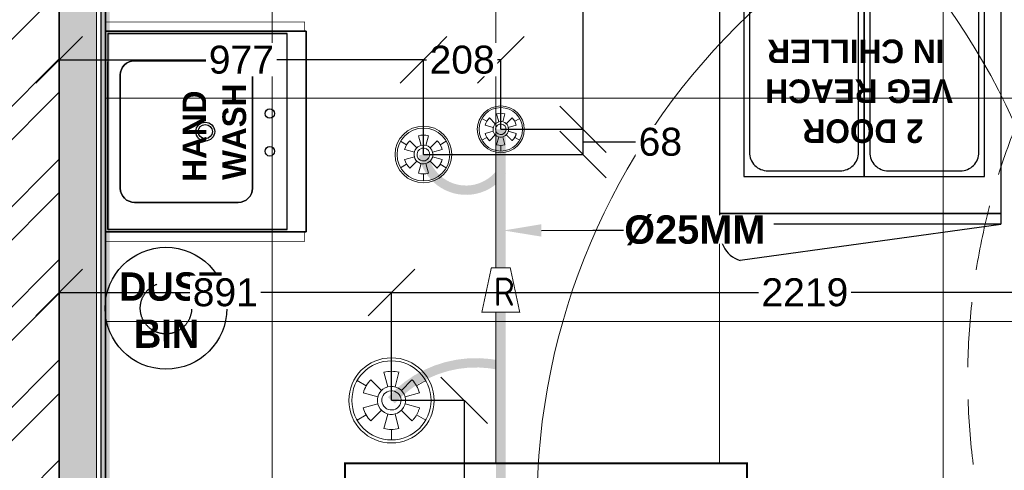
# Model space of a CAD drawing. Header units: millimetres. Extents: x -115221 to 194496, y -122556 to 375476.
# Tile 30 of 169: x 100282 to 102924, y -104325 to -103116. Entities that reach past the tile are written whole.
import ezdxf
from ezdxf import colors
from ezdxf.entities.mleader import LeaderData, LeaderLine
from ezdxf.math import Vec2, Vec3

# ---------------------------------------------------------------- set-up
doc = ezdxf.new("R2010")
doc.units = ezdxf.units.MM
doc.set_wipeout_variables(frame=1)
doc.header["$PDMODE"] = 3
doc.header["$PDSIZE"] = -100
for name, pattern in [('Dash2', [3, 1.5, -1.5]), ('DASHED', [0.75, 0.5, -0.25]), ('DASHED2', [0.375, 0.25, -0.125])]:
    doc.linetypes.add(name, pattern=pattern)
for name, color, linetype, lineweight in [('Ceiling', 6, 'Continuous', 13), ('FA-PENDANT SPRINKLER', 210, 'Continuous', 0), ('FA-PENDANT SPRINKLER COVERAGR AREA', 6, 'Continuous', 0), ('FA-SPRINKLER TEXT', 7, 'Continuous', 0), ('FA-UPRIGHT 79 DEG', 104, 'Continuous', 0), ('FA-UPRIGHT 79 DEG COVERAGE AREA', 124, 'Continuous', 0), ('FA-UPRIGHT SPRINKLER', 1, 'Continuous', 0), ('FA-UPRIGHT SPRINKLER COVERAGE AREA', 1, 'Continuous', 0), ('PENDENT SPRINKLER', 6, 'Continuous', 0), ('SPRINKLER DIM', 5, 'Continuous', 0), ('SPRINKLER FLEXIBLE PIPE', 5, 'Continuous', 0), ('SPRINKLER PIPE', 1, 'Continuous', 0)]:
    doc.layers.add(name, color=color, linetype=linetype, lineweight=lineweight)
for name, color, linetype in [('FUR R0', 8, 'Continuous'), ('WWDS CEILING', 8, 'Continuous'), ('WWDS FURNITURE LAYOUT', 8, 'Continuous')]:
    doc.layers.add(name, color=color, linetype=linetype)
doc.styles.add('Civil Dim', font='isocp.shx', dxfattribs={"height": 6})
doc.styles.add('har', font='GOTHICB.TTF')
doc.styles.get("Standard").update_dxf_attribs({"font": 'arial.ttf'})
doc.dimstyles.new('PLU DIM', dxfattribs={"dimtxt": 75, "dimasz": 125, "dimexe": 0.1, "dimexo": 0.1, "dimgap": 0.09, "dimtad": 0, "dimtoh": 1, "dimdec": 0, "dimzin": 0, "dimdsep": 46, "dimtxsty": 'Standard', "dimblk": 'OBLIQUE', "dimcen": 0.09, "dimclrd": 150, "dimclre": 150, "dimclrt": 1, "dimadec": 0, "dimazin": 0, "dimtfac": 1, "dimtdec": 0, "dimtofl": 0, "dimtmove": 1, "dimatfit": 3, "dimldrblk": 'OBLIQUE', "dimfxl": 1, "dimtfill": 1, "dimfrac": 1, "dimtolj": 1, "dimtzin": 0, "dimarcsym": 0})

# ---------------------------------------------------------------- blocks, each defined once
blk = doc.blocks.new('veg reach in chileerr')
at = {"layer": 'FUR R0'}
blk.add_line((-1748880.68, -980092.99, 0), (-1748876.85, -980120.59, 0), dxfattribs=at)
at = {"layer": 'FUR R0', "elevation": 0}
for points in [[(-1748875.71, -980090.82), (-1748875.71, -980120.59), (-1748876.85, -980120.59), (-1748876.85, -980090.82)], [(-1748845.26, -980090.82), (-1748845.26, -980120.59), (-1748875.71, -980120.59), (-1748875.71, -980090.82)], [(-1748848, -980106.1), (-1748848, -980093.36), (-1748871.79, -980093.36), (-1748871.79, -980106.1)], [(-1748848, -980118.85), (-1748848, -980106.1), (-1748871.79, -980106.1), (-1748871.79, -980118.85)]]:
    blk.add_lwpolyline(points, close=True, dxfattribs=at)
for points in [[(-1748848.59, -980103.56), (-1748848.59, -980095.91, 0.414214), (-1748850.55, -980093.95), (-1748869.24, -980093.95, 0.414214), (-1748871.2, -980095.91), (-1748871.2, -980103.56, 0.414214), (-1748869.24, -980105.52), (-1748850.55, -980105.52, 0.414214)], [(-1748848.59, -980116.3), (-1748848.59, -980108.65, 0.414214), (-1748850.55, -980106.69), (-1748869.24, -980106.69, 0.414214), (-1748871.2, -980108.65), (-1748871.2, -980116.3, 0.414214), (-1748869.24, -980118.26), (-1748850.55, -980118.26, 0.414214)]]:
    blk.add_lwpolyline(points, format="xyb", close=True, dxfattribs=at)
at = {"layer": 'FUR R0'}
blk.add_arc((-1748877.93, -980093.77, 0), 2.87, 67.912, 164.1011, dxfattribs=at)
blk = doc.blocks.new('vegghndwshh')
at = {"layer": 'FUR R0'}
for p, q in [((32502.8, 15628.35, 0), (32502.8, 15647.35, 0)), ((32502.8, 15647.35, 0), (32520.55, 15647.35, 0)), ((32523.55, 15647.35, 0), (32523.55, 15628.35, 0)), ((32502.8, 15628.35, 0), (32520.55, 15628.35, 0))]:
    blk.add_line(p, q, dxfattribs=at)
at = {"layer": 'FUR R0', "elevation": 0}
for points in [[(32523.8, 15626.35), (32502.55, 15626.35), (32502.55, 15647.6), (32523.8, 15647.6)], [(32502.55, 15626.35), (32523.8, 15626.35), (32523.8, 15647.6), (32502.55, 15647.6)], [(32502.8, 15628.35), (32523.55, 15628.35), (32523.55, 15647.35), (32502.8, 15647.35)]]:
    blk.add_lwpolyline(points, close=True, dxfattribs=at)
for points in [[(32520.67, 15644.53), (32520.67, 15633.53, -0.414214), (32519.17, 15632.03), (32507.17, 15632.03, -0.414214), (32505.67, 15633.53), (32505.67, 15644.53, -0.414214), (32507.17, 15646.03), (32519.17, 15646.03, -0.414214)], [(32505.67, 15644.53), (32505.67, 15633.53, 0.414214), (32507.17, 15632.03), (32519.17, 15632.03, 0.414214), (32520.67, 15633.53), (32520.67, 15644.53, 0.414214), (32519.17, 15646.03), (32507.17, 15646.03, 0.414214)]]:
    blk.add_lwpolyline(points, format="xyb", close=True, dxfattribs=at)
at = {"layer": 'FUR R0'}
for centre, radius in [((32513.17, 15637.03, 0), 1), ((32513.17, 15637.03, 0), 0.75), ((32511.08, 15630.19, 0), 0.5), ((32515.08, 15630.19, 0), 0.5)]:
    blk.add_circle(centre, radius, dxfattribs=at)
blk = doc.blocks.new('FUR R0')
at = {"layer": 'WWDS FURNITURE LAYOUT'}
h = blk.add_hatch(dxfattribs=at)
h.set_pattern_fill('ANSI32', color=8, scale=20, angle=180)
h.set_pattern_definition([(225, (1670971.06, 2824817.45), (134.703842, -134.703842), []), (225, (1670881.26, 2824817.45), (134.703842, -134.703842), [])])
h.paths.add_polyline_path([(-8752, 59.9), (-8800, 59.9), (-8800, -2920.3), (-9000, -2920.3), (-9000, 59.9), (-9136, 59.9), (-9136, 259.9), (-8752, 259.9)])
h = blk.add_hatch(color=8, dxfattribs=at)
h.dxf.hatch_style = 1
h.paths.add_polyline_path([(-8699.5, -40.1), (-8700, -40.1), (-8700, -5900.5), (-8800, -5900.5), (-8800, 59.9), (-8700.5, 59.9)])
at = {"layer": 'WWDS FURNITURE LAYOUT', "color": 8}
blk.add_lwpolyline([(-7335.4, 604.9), (-7188, 604.9), (-7188, 97.6), (-6841.9, 97.6), (-6841.9, -907.4), (-5212.6, -907.4), (-5212.6, -234.4), (-5074.8, -234.4), (-5074.8, -907.4), (-4040.6, -907.4), (-4040.6, -1045.2), (-6979.7, -1045.2), (-6979.7, -52.1), (-8688, -52.1), (-8688, -3702.7), (-7764.6, -3702.7), (-7764.6, -3840.5), (-8688, -3840.5), (-8688, -5900.5), (-6775, -5900.5)], dxfattribs=at)
for points, const_width in [([(-8752, 59.9), (-8800, 59.9), (-8800, -2920.3), (-9000, -2920.3), (-9000, 59.9), (-9136, 59.9), (-9136, 259.9), (-8752, 259.9)], 5), ([(-8699.5, -40.1), (-8700, -40.1), (-8700, -5900.5), (-8800, -5900.5), (-8800, 59.9), (-8700.5, 59.9)], 2)]:
    blk.add_lwpolyline(points, close=True, dxfattribs=dict(at, const_width=const_width))
at = {"layer": 'WWDS FURNITURE LAYOUT', "color": 8, "ltscale": 10, "const_width": 1.58}
for points in [[(-8676, -1350.8), (-8141.7, -1350.7), (-8141.7, -1325.4), (-8676, -1325.5)], [(-8676, -1889.1), (-8141.7, -1889.2), (-8141.7, -1914.5), (-8676, -1914.5)]]:
    blk.add_lwpolyline(points, close=True, dxfattribs=at)
at = {"layer": 'WWDS FURNITURE LAYOUT', "color": 8, "ltscale": 200}
blk.add_circle((-8513.6, -2094, 0), 163.5, dxfattribs=at)
at = {"layer": 'WWDS FURNITURE LAYOUT', "color": 8, "linetype": 'Dash2', "ltscale": 200}
blk.add_circle((-8513.6, -2094, 0), 68.9, dxfattribs=at)
at = {"layer": 'WWDS FURNITURE LAYOUT', "color": 8}
for name, p, xscale, yscale, zscale, rotation in [('veg reach in chileerr', (-24829777.6, 44306495.6, 0), 25.33333333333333, 25.33333333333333, 25.33333333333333, 89.99196019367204), ('vegghndwshh', (387845.5, -825231.3, 0), 25.33333333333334, 25.33333333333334, 25.33333333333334, 90.00803980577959)]:
    blk.add_blockref(name, p, dxfattribs=dict(at, xscale=xscale, yscale=yscale, zscale=zscale, rotation=rotation))
at = {"layer": 'WWDS FURNITURE LAYOUT', "color": 8, "style": 'har'}
for s, height, rotation, p in [('IN CHILLER', 63.33, 180.0076, (-6424.7, -1372.7, 0)), ('VEG REACH', 63.33, 180.0076, (-6401.7, -1479.9, 0)), ('HAND', 63.33, 90.008, (-8405.7, -1754.3, 0)), ('WASH', 63.33, 90.008, (-8298.6, -1749.5, 0)), ('2 DOOR', 63.33, 180.0076, (-6480.7, -1587, 0)), ('DUST', 76, 0.0332, (-8639.4, -2073.8)), ('BIN', 76, 0.0332, (-8599.5, -2200.4))]:
    blk.add_text(s, height=height, rotation=rotation, dxfattribs=at).set_placement(p)
blk = doc.blocks.new('A$C2c19c177')
at = {"layer": 'Ceiling', "color": 8, "linetype": 'Continuous', "transparency": 33554610}
for p, q in [((-8428.4, -3114.1), (-8428.4, -6740.6)), ((-7828.4, -3114.1), (-7828.4, -5560.3)), ((-7228.4, -3114.1), (-7228.4, -5560.3)), ((-6628.4, -4107.1), (-6628.4, -6961.9)), ((-3629, -4579.7), (-8876, -4579.7)), ((-5707.7, -5179.7), (-8876, -5179.7))]:
    blk.add_line(p, q, dxfattribs=at)
at = {"layer": 'Ceiling', "color": 8, "const_width": 5}
blk.add_lwpolyline([(-4640.9, -6961.9), (-7375.6, -6961.9), (-7373, -5860.3), (-7154.8, -5860.3), (-7154.8, -5560.3), (-8233.5, -5560.3), (-8233.5, -5860.3), (-7892.8, -5860.3), (-7892.6, -6740.6), (-8876, -6740.6), (-8876, -3114.1), (-7191.7, -3114.1), (-7191.7, -4107.1), (-4228.6, -4107.1)], dxfattribs=at)
blk = doc.blocks.new('UPRIGHT SPRINKLER')
at = {"color": 1}
for p, q in [((0, 1.69), (0, 2.31)), ((-1.47, 0.85), (-2, 1.15)), ((-0.58, 0.58), (-1.2, 1.2)), ((-0.21, 0.79), (-0.44, 1.64)), ((0.44, 1.64), (0.21, 0.79)), ((1.2, 1.2), (0.58, 0.58)), ((1.47, 0.85), (2, 1.15)), ((-0.79, 0.21), (-1.64, 0.44)), ((1.64, 0.44), (0.79, 0.21)), ((-1.47, -0.85), (-2, -1.15)), ((-0.79, -0.21), (-1.64, -0.44)), ((-0.58, -0.58), (-1.2, -1.2)), ((-0.21, -0.79), (-0.44, -1.64)), ((0.44, -1.64), (0.21, -0.79)), ((1.64, -0.44), (0.79, -0.21)), ((1.47, -0.85), (2, -1.15)), ((0, -1.69), (0, -2.31))]:
    blk.add_line(p, q, dxfattribs=at)
for radius in [2.48, 2.3]:
    blk.add_circle((0, 0), radius, dxfattribs=at)
at = {"color": 1, "extrusion": (0, 0, -1)}
for major_axis, start_param, end_param in [((-1.47, 0.85), 6.021386, 6.544985), ((-1.47, 0.85), 0.785398, 1.308997), ((-1.47, 0.85), 1.832596, 2.356194), ((-0.711, 0.411), 1.570796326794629, 7.853981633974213), ((-0.485, 0.28), 1.570796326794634, 7.853981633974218), ((0.85, 1.47), 3.403392, 3.926991), ((0.85, 1.47), 2.356194, 2.879793)]:
    blk.add_ellipse((0, 0), major_axis=major_axis, ratio=1, start_param=start_param, end_param=end_param, dxfattribs=at)
at = {"color": 1}
blk.add_rational_spline([(1.64, -0.44), (1.52, -0.88), (1.2, -1.2), (0.89, -0.89), (0.58, -0.58)], [1, 0.965925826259, 1, 1, 1], degree=2, knots=[0, 0, 0, 0.523599, 0.523599, 1.523599, 1.523599, 1.523599], dxfattribs=at)
blk = doc.blocks.new('US')
at = {"layer": 'FA-UPRIGHT SPRINKLER COVERAGE AREA', "color": 1, "linetype": 'DASHED2', "ltscale": 700}
blk.add_circle((0, 0), 1828.8, dxfattribs=at)
at = {"layer": 'FA-UPRIGHT SPRINKLER', "color": 4, "xscale": 25.4, "yscale": 25.4, "zscale": 25.4}
blk.add_blockref('UPRIGHT SPRINKLER', (0, 0), dxfattribs=at)
blk = doc.blocks.new('A$C3F5C5B28')
at = {"layer": 'FA-PENDANT SPRINKLER'}
for p, q in [((0, 2.73), (0, 3.72)), ((-2.37, 1.37), (-3.22, 1.86)), ((-0.94, 0.94), (-1.93, 1.93)), ((-0.34, 1.28), (-0.71, 2.64)), ((0.71, 2.64), (0.34, 1.28)), ((1.93, 1.93), (0.94, 0.94)), ((2.37, 1.37), (3.22, 1.86)), ((-1.28, 0.34), (-2.64, 0.71)), ((2.64, 0.71), (1.28, 0.34)), ((-2.37, -1.37), (-3.22, -1.86)), ((-1.28, -0.34), (-2.64, -0.71)), ((-0.94, -0.94), (-1.93, -1.93)), ((-0.34, -1.28), (-0.71, -2.64)), ((0.71, -2.64), (0.34, -1.28)), ((2.64, -0.71), (1.28, -0.34)), ((2.37, -1.37), (3.22, -1.86)), ((0, -2.73), (0, -3.72))]:
    blk.add_line(p, q, dxfattribs=at)
at = {"layer": 'FA-PENDANT SPRINKLER', "ltscale": 50}
for radius in [4, 3.72]:
    blk.add_circle((0, 0), radius, dxfattribs=at)
at = {"layer": 'FA-PENDANT SPRINKLER', "extrusion": (0, 0, -1)}
for major_axis, start_param, end_param in [((-2.37, 1.37), 6.021386, 6.544985), ((-1.15, 0.66), 1.570796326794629, 7.853981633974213), ((-2.37, 1.37), 0.785398, 1.308997), ((-2.37, 1.37), 1.832596, 2.356194), ((-0.782, 0.452), 1.570796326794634, 7.853981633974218), ((1.37, 2.37), 3.403392, 3.926991), ((1.37, 2.37), 2.356194, 2.879793)]:
    blk.add_ellipse((0, 0), major_axis=major_axis, ratio=1, start_param=start_param, end_param=end_param, dxfattribs=at)
at = {"layer": 'FA-PENDANT SPRINKLER'}
blk.add_rational_spline([(2.64, -0.71), (2.45, -1.41), (1.93, -1.93), (1.43, -1.43), (0.94, -0.94)], [1, 0.965925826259, 1, 1, 1], degree=2, knots=[0, 0, 0, 0.523599, 0.523599, 1.523599, 1.523599, 1.523599], dxfattribs=at)
blk = doc.blocks.new('pen')
at = {"layer": 'FA-PENDANT SPRINKLER', "xscale": 0.75, "yscale": 0.75, "zscale": 0.75}
blk.add_blockref('A$C3F5C5B28', (45602.33, -38877.25), dxfattribs=at)
blk = doc.blocks.new('PENDENT SPRINKLER BELOW')
at = {"layer": 'FA-PENDANT SPRINKLER COVERAGR AREA', "color": 6, "ltscale": 22}
blk.add_circle((0, 0), 72, dxfattribs=at)
at = {"layer": 'FA-PENDANT SPRINKLER'}
blk.add_blockref('pen', (-45602.33, 38877.25), dxfattribs=at)
blk = doc.blocks.new('78degree')
at = {"layer": 'FA-UPRIGHT 79 DEG', "color": 94}
for p, q in [((225201.21, -66064.06), (225201.21, -66062.95)), ((225200.82, -66065.7), (225200.41, -66064.17)), ((225202, -66064.17), (225201.59, -66065.7)), ((225198.55, -66065.6), (225197.58, -66065.04)), ((225200.15, -66066.08), (225199.03, -66064.96)), ((225203.38, -66064.96), (225202.26, -66066.08)), ((225203.87, -66065.6), (225204.83, -66065.04)), ((225199.77, -66066.75), (225198.24, -66066.34)), ((225204.18, -66066.34), (225202.65, -66066.75)), ((225199.77, -66067.52), (225198.24, -66067.93)), ((225204.18, -66067.93), (225202.65, -66067.52)), ((225198.55, -66068.67), (225197.58, -66069.23)), ((225200.15, -66068.19), (225199.03, -66069.31)), ((225200.82, -66068.58), (225200.41, -66070.1)), ((225202, -66070.1), (225201.59, -66068.58)), ((225203.87, -66068.67), (225204.83, -66069.23)), ((225201.21, -66070.21), (225201.21, -66071.33))]:
    blk.add_line(p, q, dxfattribs=at)
at = {"layer": 'FA-UPRIGHT 79 DEG', "color": 94, "ltscale": 50}
for radius in [4.5, 4.18]:
    blk.add_circle((225201.21, -66067.14), radius, dxfattribs=at)
at = {"layer": 'FA-UPRIGHT 79 DEG', "color": 94, "extrusion": (0, 0, -1)}
for major_axis, start_param, end_param in [((-2.66, 1.54), 0.785398, 1.308997), ((-2.66, 1.54), 6.021386, 6.544985), ((-1.29, 0.74), 1.570796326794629, 7.853981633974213), ((-2.66, 1.54), 1.832596, 2.356194), ((-0.88, 0.508), 1.570796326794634, 7.853981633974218), ((1.54, 2.66), 3.403392, 3.926991), ((1.54, 2.66), 2.356194, 2.879793)]:
    blk.add_ellipse((225201.21, -66067.14), major_axis=major_axis, ratio=1, start_param=start_param, end_param=end_param, dxfattribs=at)
at = {"layer": 'FA-UPRIGHT 79 DEG', "color": 94}
blk.add_rational_spline([(225204.18, -66067.93), (225203.96, -66068.73), (225203.38, -66069.31), (225202.82, -66068.75), (225202.26, -66068.19)], [1, 0.965925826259, 1, 1, 1], degree=2, knots=[0, 0, 0, 0.523599, 0.523599, 1.523599, 1.523599, 1.523599], dxfattribs=at)
blk = doc.blocks.new('GS')
at = {"layer": 'FA-UPRIGHT 79 DEG COVERAGE AREA', "color": 94}
blk.add_circle((0.4, -1.5), 1828.8, dxfattribs=at)
at = {"layer": 'FA-UPRIGHT 79 DEG', "linetype": 'Continuous', "xscale": 25.4, "yscale": 25.4, "zscale": 25.4}
blk.add_blockref('78degree', (-5720110.3, 1678103.8), dxfattribs=at)
blk = doc.blocks.new('A$C5D0E0437')
at = {"color": 5}
blk.add_wipeout([(0, -1), (0, 1), (-4.69, 2), (-4.69, -2)], dxfattribs=at)
at = {"layer": 'SPRINKLER PIPE', "const_width": 0.1}
blk.add_lwpolyline([(-4.69, -2), (-4.69, 2), (0, 1), (0, -1)], close=True, dxfattribs=at)
at = {"layer": 'SPRINKLER PIPE', "linetype": 'ByBlock', "insert": (-1.02, 0.75), "char_height": 3, "width": 2.3346, "attachment_point": 1, "rotation": 270, "style": 'Civil Dim'}
blk.add_mtext('R', dxfattribs=at)
blk = doc.blocks.new('_Oblique')
at = {"color": 0, "linetype": 'ByBlock', "lineweight": -2}
blk.add_line((-0.5, -0.5), (0.5, 0.5), dxfattribs=at)
blk = doc.blocks.new('*D536')
at = {"layer": 'Defpoints', "color": 0, "transparency": 16777216}
for p in [(101573.3, -103410), (101365.7, -103477.5)]:
    blk.add_point(p, dxfattribs=at)
at = {"layer": 'SPRINKLER DIM', "color": 150, "lineweight": -2, "transparency": 16777216}
for p, q in [((101365.7, -103477.4), (101365.7, -103223.3)), ((101365.7, -103223.4), (101385.8, -103223.4)), ((101573.3, -103223.4), (101553.2, -103223.4)), ((101573.3, -103409.9), (101573.3, -103223.3))]:
    blk.add_line(p, q, dxfattribs=at)
at = {"layer": 'SPRINKLER DIM', "color": 150, "lineweight": -2, "transparency": 16777216, "xscale": 125, "yscale": 125, "zscale": 125, "rotation": 180}
blk.add_blockref('_Oblique', (101365.7, -103223.4), dxfattribs=at)
at = {"layer": 'SPRINKLER DIM', "color": 150, "lineweight": -2, "transparency": 16777216, "xscale": 125, "yscale": 125, "zscale": 125}
blk.add_blockref('_Oblique', (101573.3, -103223.4), dxfattribs=at)
at = {"layer": 'SPRINKLER DIM', "color": 1, "transparency": 16777216, "insert": (101469.5, -103223.4), "char_height": 75, "attachment_point": 5, "bg_fill": 3, "box_fill_scale": 1.1, "bg_fill_color": 256, "bg_fill_true_color": 13158600, "bg_fill_transparency": 0}
blk.add_mtext('\\A1;208', dxfattribs=at)
at = {"layer": 'Defpoints', "color": 0, "transparency": 16777216}
blk.add_point((101365.7, -103223.4), dxfattribs=at)
blk = doc.blocks.new('*D537')
at = {"layer": 'Defpoints', "color": 0, "transparency": 16777216}
for p in [(100388.5, -103223.5), (100388.5, -103477.5), (101365.7, -103477.5)]:
    blk.add_point(p, dxfattribs=at)
at = {"layer": 'SPRINKLER DIM', "color": 150, "lineweight": -2, "transparency": 16777216}
for p, q in [((100388.5, -103477.4), (100388.5, -103223.4)), ((100388.5, -103223.5), (100794.1, -103223.5)), ((101365.7, -103223.5), (100960, -103223.5)), ((101365.7, -103477.4), (101365.7, -103223.4))]:
    blk.add_line(p, q, dxfattribs=at)
at = {"layer": 'SPRINKLER DIM', "color": 150, "lineweight": -2, "transparency": 16777216, "xscale": 125, "yscale": 125, "zscale": 125, "rotation": 180}
blk.add_blockref('_Oblique', (100388.5, -103223.5), dxfattribs=at)
at = {"layer": 'SPRINKLER DIM', "color": 150, "lineweight": -2, "transparency": 16777216, "xscale": 125, "yscale": 125, "zscale": 125}
blk.add_blockref('_Oblique', (101365.7, -103223.5), dxfattribs=at)
at = {"layer": 'SPRINKLER DIM', "color": 1, "transparency": 16777216, "insert": (100877.1, -103223.5), "char_height": 75, "attachment_point": 5, "bg_fill": 3, "box_fill_scale": 1.1, "bg_fill_color": 256, "bg_fill_true_color": 13158600, "bg_fill_transparency": 0}
blk.add_mtext('\\A1;977', dxfattribs=at)
blk = doc.blocks.new('*D538')
at = {"layer": 'Defpoints', "color": 0, "transparency": 16777216}
for p in [(101573.3, -101736.3), (101793.9, -101736.3), (101573.3, -103410)]:
    blk.add_point(p, dxfattribs=at)
at = {"layer": 'SPRINKLER DIM', "color": 150, "lineweight": -2, "transparency": 16777216}
for p, q in [((101573.4, -101736.3), (101794, -101736.3)), ((101793.9, -101736.3), (101793.9, -102464.8)), ((101793.9, -103410), (101793.9, -102681.6)), ((101573.4, -103410), (101794, -103410))]:
    blk.add_line(p, q, dxfattribs=at)
at = {"layer": 'SPRINKLER DIM', "color": 150, "lineweight": -2, "transparency": 16777216, "xscale": 125, "yscale": 125, "zscale": 125}
for p, rotation in [((101793.9, -101736.3), 90), ((101793.9, -103410), 270)]:
    blk.add_blockref('_Oblique', p, dxfattribs=dict(at, rotation=rotation))
at = {"layer": 'SPRINKLER DIM', "color": 1, "transparency": 16777216, "insert": (101793.9, -102573.2), "char_height": 75, "attachment_point": 5, "rotation": 90, "bg_fill": 3, "box_fill_scale": 1.1, "bg_fill_color": 256, "bg_fill_true_color": 13158600, "bg_fill_transparency": 0}
blk.add_mtext('\\A1;1674', dxfattribs=at)
blk = doc.blocks.new('*D539')
at = {"layer": 'Defpoints', "color": 0, "transparency": 16777216}
for p in [(101573.3, -103410), (101793.9, -103410), (101365.7, -103477.5)]:
    blk.add_point(p, dxfattribs=at)
at = {"layer": 'SPRINKLER DIM', "color": 150, "lineweight": -2, "transparency": 16777216}
for p, q in [((101573.4, -103410), (101794, -103410)), ((101793.9, -103477.5), (101793.9, -103410)), ((101793.9, -103443.8), (101947.2, -103443.8)), ((101947.2, -103443.8), (101947.4, -103443.8)), ((101365.8, -103477.5), (101794, -103477.5))]:
    blk.add_line(p, q, dxfattribs=at)
at = {"layer": 'SPRINKLER DIM', "color": 150, "lineweight": -2, "transparency": 16777216, "xscale": 125, "yscale": 125, "zscale": 125}
for p, rotation in [((101793.9, -103410), 90), ((101793.9, -103477.5), 270)]:
    blk.add_blockref('_Oblique', p, dxfattribs=dict(at, rotation=rotation))
at = {"layer": 'SPRINKLER DIM', "color": 1, "transparency": 16777216, "insert": (102001.4, -103443.8), "char_height": 75, "attachment_point": 5, "bg_fill": 3, "box_fill_scale": 1.1, "bg_fill_color": 256, "bg_fill_true_color": 13158600, "bg_fill_transparency": 0}
blk.add_mtext('\\A1;68', dxfattribs=at)
blk = doc.blocks.new('*D540')
at = {"layer": 'Defpoints', "color": 0, "transparency": 16777216}
for p in [(100388.5, -103847.9), (100388.5, -104137.4), (101279.8, -104137.4)]:
    blk.add_point(p, dxfattribs=at)
at = {"layer": 'SPRINKLER DIM', "color": 150, "lineweight": -2, "transparency": 16777216}
for p, q in [((100388.5, -104137.3), (100388.5, -103847.8)), ((100388.5, -103847.9), (100758.4, -103847.9)), ((101279.8, -103847.9), (100909.9, -103847.9)), ((101279.8, -104137.3), (101279.8, -103847.8))]:
    blk.add_line(p, q, dxfattribs=at)
at = {"layer": 'SPRINKLER DIM', "color": 150, "lineweight": -2, "transparency": 16777216, "xscale": 125, "yscale": 125, "zscale": 125, "rotation": 180}
blk.add_blockref('_Oblique', (100388.5, -103847.9), dxfattribs=at)
at = {"layer": 'SPRINKLER DIM', "color": 150, "lineweight": -2, "transparency": 16777216, "xscale": 125, "yscale": 125, "zscale": 125}
blk.add_blockref('_Oblique', (101279.8, -103847.9), dxfattribs=at)
at = {"layer": 'SPRINKLER DIM', "color": 1, "transparency": 16777216, "insert": (100834.1, -103847.9), "char_height": 75, "attachment_point": 5, "bg_fill": 3, "box_fill_scale": 1.1, "bg_fill_color": 256, "bg_fill_true_color": 13158600, "bg_fill_transparency": 0}
blk.add_mtext('\\A1;891', dxfattribs=at)
blk = doc.blocks.new('*D541')
at = {"layer": 'Defpoints', "color": 0, "transparency": 16777216}
for p in [(101279.8, -104137.4), (101279.8, -105510.9), (101474.8, -105510.9)]:
    blk.add_point(p, dxfattribs=at)
at = {"layer": 'SPRINKLER DIM', "color": 150, "lineweight": -2, "transparency": 16777216}
for p, q in [((101279.9, -104137.4), (101474.9, -104137.4)), ((101474.8, -104137.4), (101474.8, -104715.6)), ((101474.8, -105510.9), (101474.8, -104932.7)), ((101279.9, -105510.9), (101474.9, -105510.9))]:
    blk.add_line(p, q, dxfattribs=at)
at = {"layer": 'SPRINKLER DIM', "color": 150, "lineweight": -2, "transparency": 16777216, "xscale": 125, "yscale": 125, "zscale": 125}
for p, rotation in [((101474.8, -104137.4), 90), ((101474.8, -105510.9), 270)]:
    blk.add_blockref('_Oblique', p, dxfattribs=dict(at, rotation=rotation))
at = {"layer": 'SPRINKLER DIM', "color": 1, "transparency": 16777216, "insert": (101474.8, -104824.2), "char_height": 75, "attachment_point": 5, "rotation": 90, "bg_fill": 3, "box_fill_scale": 1.1, "bg_fill_color": 256, "bg_fill_true_color": 13158600, "bg_fill_transparency": 0}
blk.add_mtext('\\A1;1373', dxfattribs=at)
blk = doc.blocks.new('*D544')
at = {"layer": 'Defpoints', "color": 0, "transparency": 16777216}
for p in [(101279.8, -103847.8), (101279.8, -104137.4), (103498.8, -104427.2)]:
    blk.add_point(p, dxfattribs=at)
at = {"layer": 'SPRINKLER DIM', "color": 150, "lineweight": -2, "transparency": 16777216}
for p, q in [((101279.8, -104137.3), (101279.8, -103847.7)), ((101279.8, -103847.8), (102276.5, -103847.8)), ((103498.8, -103847.8), (102502.1, -103847.8)), ((103498.8, -104427.1), (103498.8, -103847.7))]:
    blk.add_line(p, q, dxfattribs=at)
at = {"layer": 'SPRINKLER DIM', "color": 150, "lineweight": -2, "transparency": 16777216, "xscale": 125, "yscale": 125, "zscale": 125, "rotation": 180}
blk.add_blockref('_Oblique', (101279.8, -103847.8), dxfattribs=at)
at = {"layer": 'SPRINKLER DIM', "color": 150, "lineweight": -2, "transparency": 16777216, "xscale": 125, "yscale": 125, "zscale": 125}
blk.add_blockref('_Oblique', (103498.8, -103847.8), dxfattribs=at)
at = {"layer": 'SPRINKLER DIM', "color": 1, "transparency": 16777216, "insert": (102389.3, -103847.8), "char_height": 75, "attachment_point": 5, "bg_fill": 3, "box_fill_scale": 1.1, "bg_fill_color": 256, "bg_fill_true_color": 13158600, "bg_fill_transparency": 0}
blk.add_mtext('\\A1;2219', dxfattribs=at)

msp = doc.modelspace()

# ---------------------------------------------------------------- linework, layer by layer
at = {"layer": 'SPRINKLER FLEXIBLE PIPE', "color": 5, "linetype": 'DASHED', "ltscale": 100, "const_width": 25}
for points in [[(101576.7, -103521.4, -0.677868), (101365.7, -103477.5)], [(101279.8, -104137.4, -0.270766), (101573.3, -104044)]]:
    msp.add_lwpolyline(points, format="xyb", dxfattribs=at)
at = {"layer": 'SPRINKLER PIPE', "color": 85, "true_color": 0x58ba48, "const_width": 25.4}
msp.add_lwpolyline([(100900.4, -104741.4), (100900.4, -104459.8), (100511.4, -104459.8), (100511.4, -102287.7)], dxfattribs=at)
at = {"layer": 'SPRINKLER PIPE', "const_width": 25.4}
msp.add_lwpolyline([(101573.3, -103410), (101573.3, -106382.6), (105449.3, -106382.6)], dxfattribs=at)

# ---------------------------------------------------------------- block references
at = {"layer": 'FA-UPRIGHT 79 DEG'}
msp.add_blockref('GS', (101279.4, -104136), dxfattribs=at)
at = {"layer": 'FA-UPRIGHT SPRINKLER'}
for p in [(101573.3, -103410), (104655.1, -104077)]:
    msp.add_blockref('US', p, dxfattribs=at)
at = {"layer": 'PENDENT SPRINKLER', "color": 4, "xscale": 25.4, "yscale": 25.4, "zscale": 25.4}
for p in [(101365.7, -103477.5), (103498.8, -104427.2)]:
    msp.add_blockref('PENDENT SPRINKLER BELOW', p, dxfattribs=at)
at = {"layer": 'WWDS CEILING'}
msp.add_blockref('A$C2c19c177', (109388.5, -98746.3), dxfattribs=at)
at = {"layer": 'WWDS FURNITURE LAYOUT'}
msp.add_blockref('FUR R0', (109188.4, -101796.2), dxfattribs=at)

# ---------------------------------------------------------------- next in the draw order: block references
at = {"layer": 'SPRINKLER PIPE', "xscale": 25.4, "yscale": 25.4, "zscale": 25.4, "rotation": 90}
msp.add_blockref('A$C5D0E0437', (101573.3, -103781.7), dxfattribs=at)

# ---------------------------------------------------------------- next in the draw order: dimensions: what is measured, and where the dimension line sits
at = {"layer": 'SPRINKLER DIM'}
for base, p1, p2, picture, middle in [((101365.7, -103223.4), (101573.3, -103410), (101365.7, -103477.5), '*D536', (101469.5, -103223.4)), ((100388.5, -103847.9), (101279.8, -104137.4), (100388.5, -104137.4), '*D540', (100834.1, -103847.9))]:
    dim = msp.add_linear_dim(base=base, p1=p1, p2=p2, dimstyle='PLU DIM', dxfattribs=at)
    dim.commit()
    dim.dimension.update_dxf_attribs({"geometry": picture, "text_midpoint": middle})

# ---------------------------------------------------------------- next in the draw order: leaders
at = {"layer": 'FA-SPRINKLER TEXT'}
ml = msp.add_multileader_mtext('Standard', dxfattribs=at)
ml.set_content('{\\fArial|b1|i0|c0|p34;\\C116;\\c3434259;25 MM DIA DRAIN PIPE CONNECTED TO NEAREST DRAIN POINT }', color=256)
ml.set_leader_properties(color=7)
ml.build(insert=Vec2(0, 0))
ml.multileader.update_dxf_attribs({"dogleg_length": 21.2, "arrow_head_size": 101.6})
ctx = ml.context
ctx.base_point, ctx.char_height, ctx.arrow_head_size, ctx.landing_gap_size, ctx.plane_origin = Vec3(98568, -102793.6), 84, 101.6, 2.29, Vec3(97603, -102738.5)
ctx.text_align_type = 2
notes = []
notes.append((ctx, [(1, (1, 1, 0), (100178.9, -102793.6), (-1, 0), 82.2, [(0, [(100488.5, -102793.7)], 0, [])])]))
ctx.mtext.insert, ctx.mtext.width, ctx.mtext.alignment, ctx.mtext.flow_direction = Vec3(100094.4, -102750.8), 1536.493, 3, 5
ctx.mtext.has_bg_fill, ctx.mtext.bg_color, ctx.mtext.bg_scale_factor, ctx.mtext.bg_transparency, ctx.mtext.use_window_bg_color = 1, -1073741824, 1, 0, 1
ml = msp.add_multileader_mtext('Standard', dxfattribs=at)
ml.set_content('{\\fArial|b1|i0|c0|p34;\\C1;%%C25MM}', color=256)
ml.set_leader_properties(color=7)
ml.build(insert=Vec2(0, 0))
ml.multileader.update_dxf_attribs({"dogleg_length": 21.2, "arrow_head_size": 101.6})
ctx = ml.context
ctx.base_point, ctx.char_height, ctx.arrow_head_size, ctx.landing_gap_size, ctx.plane_origin = Vec3(101902.3, -103681.1, 0.1), 76.2, 101.6, 2.29, Vec3(102985.2, -103573.8, 0.1)
notes.append((ctx, [(0, (1, 1, 0), (101820.1, -103681.1, 0.1), (1, 0), 82.2, [(0, [(101580.8, -103681.5, 0.1)], 0, [])])]))
ctx.mtext.insert, ctx.mtext.width, ctx.mtext.flow_direction = Vec3(101904.6, -103640.9, 0.1), 400.838, 5
ctx.mtext.has_bg_fill, ctx.mtext.bg_color, ctx.mtext.bg_scale_factor, ctx.mtext.bg_transparency, ctx.mtext.use_window_bg_color = 1, -1073741824, 1, 0, 1
for ctx, leaders in notes:
    for number, flags, end, landing, length, lines in leaders:
        leader = LeaderData()
        leader.index, (leader.has_last_leader_line, leader.has_dogleg_vector, leader.attachment_direction) = number, flags
        leader.last_leader_point, leader.dogleg_vector, leader.dogleg_length = Vec3(end), Vec3(landing), length
        for number, points, colour, breaks in lines:
            line = LeaderLine()
            line.index, line.vertices, line.color, line.breaks = number, Vec3.list(points), colors.encode_raw_color(colour), breaks
            leader.lines.append(line)
        ctx.leaders.append(leader)

# ---------------------------------------------------------------- next in the draw order: dimensions: what is measured, and where the dimension line sits
at = {"layer": 'SPRINKLER DIM'}
for base, p1, p2, picture, middle in [((101793.9, -101736.3), (101573.3, -103410), (101573.3, -101736.3), '*D538', (101793.9, -102573.2)), ((101474.7735, -105510.887), (101279.7562, -104137.4492), (101279.7562, -105510.887), '*D541', (101474.7735, -104824.1681))]:
    dim = msp.add_linear_dim(base=base, p1=p1, p2=p2, angle=90, dimstyle='PLU DIM', dxfattribs=at)
    dim.commit()
    dim.dimension.update_dxf_attribs({"geometry": picture, "text_midpoint": middle})
dim = msp.add_linear_dim(base=(100388.5, -103223.5), p1=(101365.7, -103477.5), p2=(100388.5, -103477.5), dimstyle='PLU DIM', dxfattribs=at)
dim.commit()
dim.dimension.update_dxf_attribs({"geometry": '*D537', "text_midpoint": (100877.1, -103223.5)})

# ---------------------------------------------------------------- next in the draw order: dimensions: what is measured, and where the dimension line sits
dim = msp.add_linear_dim(base=(101793.8561, -103409.9898), p1=(101365.7082, -103477.5496), p2=(101573.2735, -103409.9898), angle=90, dimstyle='PLU DIM', dxfattribs=at)
dim.commit()
dim.dimension.update_dxf_attribs({"geometry": '*D539', "text_midpoint": (101947.443, -103443.7697)})
dim = msp.add_linear_dim(base=(101279.8, -103847.8), p1=(103498.8, -104427.2), p2=(101279.8, -104137.4), dimstyle='PLU DIM', dxfattribs=at)
dim.commit()
dim.dimension.update_dxf_attribs({"geometry": '*D544', "text_midpoint": (102389.3, -103847.8)})

doc.saveas('drawing.dxf')
